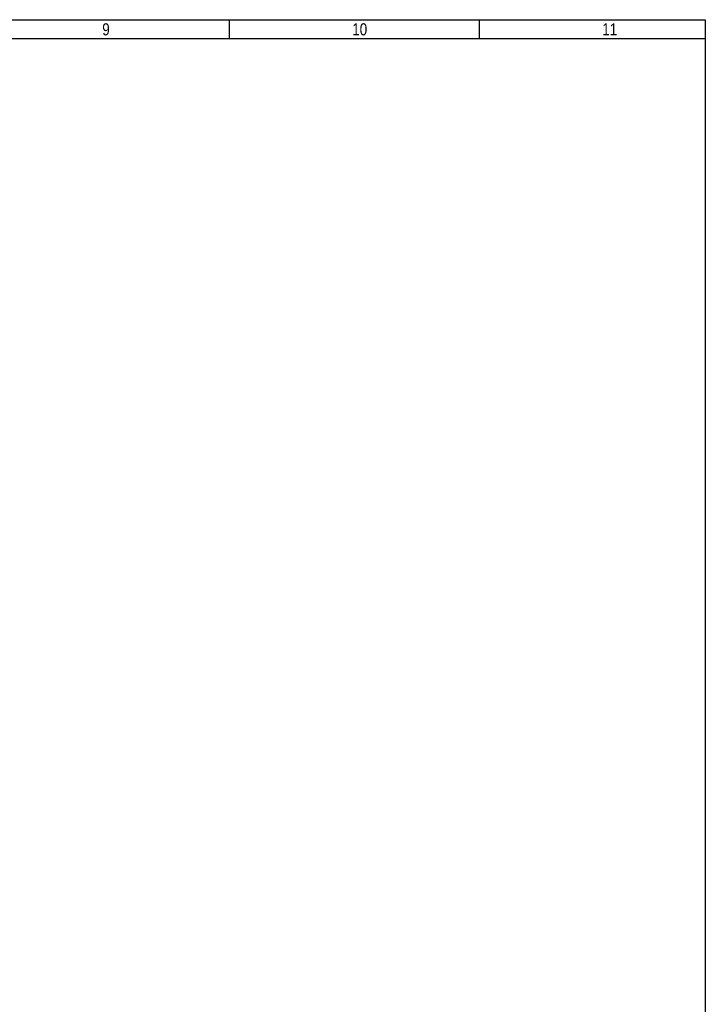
# Model space of a CAD drawing. Header units: millimetres. Extents: x 10 to 580, y 1 to 410.
# Tile 11 of 11: x 438 to 580, y 206 to 410. Entities that reach past the tile are written whole.
import ezdxf

# ---------------------------------------------------------------- set-up
doc = ezdxf.new("R2010")
doc.units = ezdxf.units.MM
doc.layers.add('10', color=7, linetype='Continuous')
doc.styles.add('SEACAD_Arial', font='arial.ttf')

msp = doc.modelspace()

# ---------------------------------------------------------------- linework, layer by layer
at = {"layer": '10', "color": 7, "linetype": 'Continuous'}
for p, q in [((481.1818, 406), (481.1818, 410)), ((533.0909, 406), (533.0909, 410)), ((580, 406), (14, 406))]:
    msp.add_line(p, q, dxfattribs=at)
msp.add_lwpolyline([(10, 10), (10, 410), (580, 410), (580, 10), (10, 10)], dxfattribs=at)

# ---------------------------------------------------------------- texts
at = {"layer": '10', "char_height": 2.5, "attachment_point": 1, "style": 'SEACAD_Arial'}
for s, insert, width in [('{\\farial rounded mt|b0||i0||c0|p34;\\C7;\\H2.50000002;\\W0.8;9}', (454.772, 409.25), 1.521749), ('{\\farial rounded mt|b0||i0||c0|p34;\\C7;\\H2.50000002;\\W0.8;10}', (506.681, 409.25), 3.043488), ('{\\farial rounded mt|b0||i0||c0|p34;\\C7;\\H2.50000002;\\W0.8;11}', (558.59, 409.25), 3.043488)]:
    msp.add_mtext(s, dxfattribs=dict(at, insert=insert, width=width))

doc.saveas('drawing.dxf')
